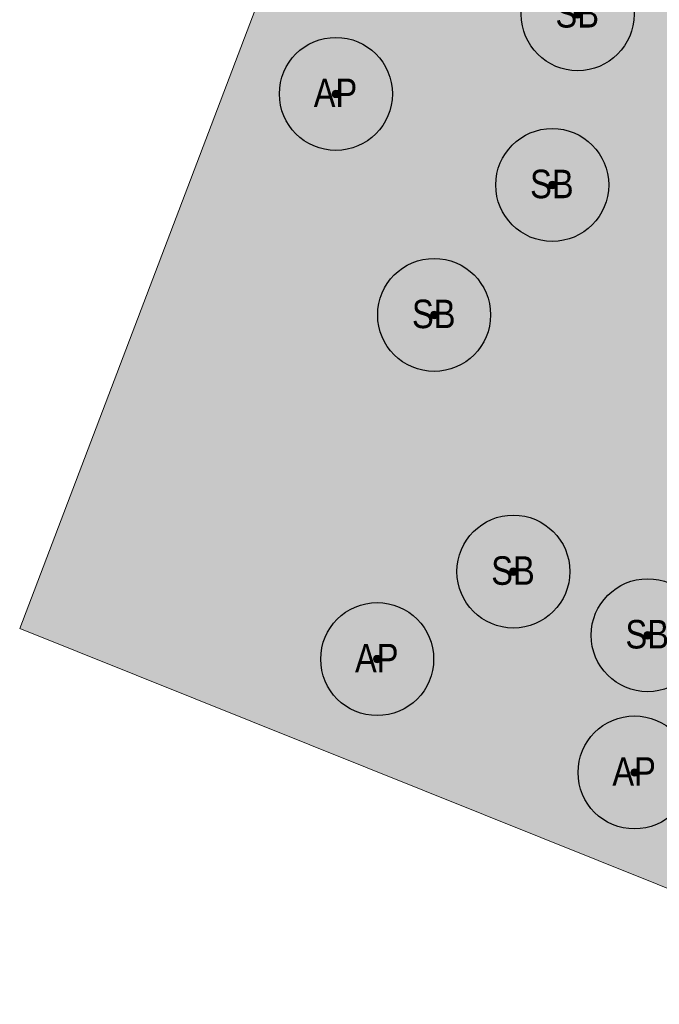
# Model space of a CAD drawing. Header units: centimetres. Extents: x 0 to 79565, y -33811 to 17832.
# Tile 4 of 205: x 0 to 2549, y -1497 to 2426. Entities that reach past the tile are written whole.
import ezdxf

# ---------------------------------------------------------------- set-up
doc = ezdxf.new("R2010")
doc.units = ezdxf.units.CM
for name, color, linetype, lineweight in [('_Zagospodarowanie terenu (2D)', 7, 'Continuous', 9), ('_Zagospodarowanie terenu (2D)-1', 7, 'Continuous', 9), ('Zagospodarowanie-Powierzchnie-Trawa', 7, 'Continuous', 9)]:
    doc.layers.add(name, color=color, linetype=linetype, lineweight=lineweight)
doc.layers.add('Zagospodarowanie-Opis-Tekst', color=7, linetype='Continuous', lineweight=9, true_color=0x0000dd)
doc.layers.add('Zagospodarowanie-Rośliny-Drzewa', color=3, linetype='Continuous', lineweight=25, true_color=0x00ff00)
doc.styles.add('Arial Narrow', font='ARIALN.TTF')

# ---------------------------------------------------------------- blocks, each defined once
blk = doc.blocks.new('[sb]-Wierzba płacząca-1')
at = {"layer": 'Zagospodarowanie-Opis-Tekst', "linetype": 'Continuous', "lineweight": 0, "true_color": 0x888888}
h = blk.add_hatch(color=252, dxfattribs=at)
edge = h.paths.add_edge_path()
edge.add_arc((0, 0), 10, 0, 360)
at = {"layer": 'Zagospodarowanie-Rośliny-Drzewa', "linetype": 'Continuous', "lineweight": 0, "true_color": 0x99cc00, "transparency": 33554577}
h = blk.add_hatch(color=62, dxfattribs=at)
edge = h.paths.add_edge_path()
edge.add_arc((0, 0), 150, 0, 360)
at = {"layer": 'Zagospodarowanie-Opis-Tekst', "color": 172, "true_color": 0x0000dd}
blk.add_circle((0, 0), 10, dxfattribs=at)
at = {"layer": 'Zagospodarowanie-Rośliny-Drzewa', "color": 114, "true_color": 0x00a75b}
blk.add_circle((0, 0), 150, dxfattribs=at)
at = {"layer": 'Zagospodarowanie-Opis-Tekst', "color": 172, "true_color": 0x0000dd, "insert": (-58.9, 40.5), "char_height": 75.65, "attachment_point": 1, "line_spacing_factor": 0.966875, "style": 'Arial Narrow'}
blk.add_mtext('SB', dxfattribs=at)
blk = doc.blocks.new('[AP]-Klon zwyczajny-1')
at = {"layer": 'Zagospodarowanie-Opis-Tekst', "linetype": 'Continuous', "lineweight": 0, "true_color": 0x888888}
h = blk.add_hatch(color=252, dxfattribs=at)
edge = h.paths.add_edge_path()
edge.add_arc((0, 0), 10, 0, 360)
at = {"layer": 'Zagospodarowanie-Rośliny-Drzewa', "linetype": 'Continuous', "lineweight": 0, "true_color": 0x00a75b, "transparency": 33554508}
h = blk.add_hatch(color=114, dxfattribs=at)
edge = h.paths.add_edge_path()
edge.add_arc((0, 0), 150, 0, 360)
at = {"layer": 'Zagospodarowanie-Opis-Tekst', "color": 172, "true_color": 0x0000dd}
blk.add_circle((0, 0), 10, dxfattribs=at)
at = {"layer": 'Zagospodarowanie-Rośliny-Drzewa', "color": 7}
blk.add_circle((0, 0), 150, dxfattribs=at)
at = {"layer": 'Zagospodarowanie-Opis-Tekst', "color": 172, "true_color": 0x0000dd, "insert": (-58.9, 40.5), "char_height": 75.65, "attachment_point": 1, "line_spacing_factor": 0.966875, "style": 'Arial Narrow'}
blk.add_mtext('AP', dxfattribs=at)
blk = doc.blocks.new('Zagospodarowanie terenu (2D)-1')
at = {"layer": 'Zagospodarowanie-Powierzchnie-Trawa', "linetype": 'Continuous', "lineweight": 0, "true_color": 0x99ff6f, "transparency": 33554457}
blk.add_hatch(color=81, dxfattribs=at).paths.add_polyline_path([(934852511, -397454817.9), (934852469, -397454799.9), (934851229, -397457816.9), (934851477, -397457968.9), (934851685, -397458155.9), (934851842, -397458358.9), (934851943, -397458526.9), (934852003, -397458671.9), (934852069, -397458923.9), (934852097, -397459199.9), (934852076, -397459468.9), (934852016, -397459716.9), (934851977, -397459828.9), (934851243, -397459510.9), (934851168, -397459643.9), (934850924, -397460398.9), (934850750, -397460346.9), (934850636, -397460681.9), (934849625, -397460337.9), (934849735, -397459978.9), (934848794, -397459678.9), (934848752, -397460022.9), (934848866, -397460196.9), (934848893, -397460223.9), (934848947, -397460065.9), (934849293, -397460180.9), (934849129, -397460647.9), (934848873, -397460562.9), (934848405, -397460413.9), (934848538, -397459993.9), (934847111.9, -397457766.3), (934847042, -397457825.9), (934846877, -397458319.9), (934846870, -397458910.9), (934847225, -397459233.9), (934847717, -397460670.9), (934845915, -397463530.9), (934841781, -397461429.9), (934840416, -397462467.9), (934840191, -397462779.9), (934839207, -397464153.9), (934839114, -397464287.9), (934838419, -397465993.9), (934837561, -397468022.9), (934836443, -397470960.9), (934840596, -397472626.9), (934840635, -397472645.9), (934840828, -397472737.9), (934843011, -397473686.9), (934847231, -397477361.9), (934848170, -397478004.9), (934850373, -397470291.9), (934849369, -397470319.9), (934850763, -397462868.9), (934853329, -397462798.9), (934854224, -397460848.9), (934853941, -397459361.9), (934853856, -397456132.9), (934854207.5, -397454960.4), (934854196, -397454738.9), (934853760, -397454354.9), (934853242, -397453887.9), (934853148, -397454014.9), (934853070, -397453962.9), (934853156, -397453820.9), (934852926, -397453624.9), (934852696, -397454233.9)])
at = {"layer": 'Zagospodarowanie-Powierzchnie-Trawa', "flags": 128}
blk.add_lwpolyline([(934847717, -397460670.9), (934845915, -397463530.9), (934841781, -397461429.9), (934840416, -397462467.9), (934840191, -397462779.9), (934839207, -397464153.9), (934839114, -397464287.9), (934838419, -397465993.9), (934837561, -397468022.9), (934836443, -397470960.9), (934840596, -397472626.9), (934840635, -397472645.9), (934840828, -397472737.9), (934843011, -397473686.9), (934847231, -397477361.9), (934848170, -397478004.9), (934850373, -397470291.9), (934849369, -397470319.9), (934850763, -397462868.9), (934853329, -397462798.9), (934854224, -397460848.9)], dxfattribs=at)
at = {"layer": 'Zagospodarowanie-Rośliny-Drzewa', "color": 7, "xscale": 1.5, "yscale": 1.5, "zscale": 1.5}
for name, p in [('[sb]-Wierzba płacząca-1', (934838666.4, -397468513.8)), ('[AP]-Klon zwyczajny-1', (934837703, -397468830.9)), ('[sb]-Wierzba płacząca-1', (934838565.1, -397469193.8)), ('[sb]-Wierzba płacząca-1', (934838094.5, -397469711.5)), ('[sb]-Wierzba płacząca-1', (934838410.3, -397470734.1)), ('[sb]-Wierzba płacząca-1', (934838945.1, -397470987.8)), ('[AP]-Klon zwyczajny-1', (934837867.5, -397471082.9)), ('[AP]-Klon zwyczajny-1', (934838893, -397471534.5))]:
    blk.add_blockref(name, p, dxfattribs=at)
blk = doc.blocks.new('[sb]-Wierzba płacząca')
at = {"layer": 'Zagospodarowanie-Opis-Tekst', "linetype": 'Continuous', "lineweight": 0, "true_color": 0x888888}
h = blk.add_hatch(color=252, dxfattribs=at)
edge = h.paths.add_edge_path()
edge.add_arc((0, 0), 10, 0, 360)
at = {"layer": 'Zagospodarowanie-Rośliny-Drzewa', "linetype": 'Continuous', "lineweight": 0, "true_color": 0x99cc00, "transparency": 33554577}
h = blk.add_hatch(color=62, dxfattribs=at)
edge = h.paths.add_edge_path()
edge.add_arc((0, 0), 150, 0, 360)
at = {"layer": 'Zagospodarowanie-Opis-Tekst', "color": 172, "true_color": 0x0000dd}
blk.add_circle((0, 0), 10, dxfattribs=at)
at = {"layer": 'Zagospodarowanie-Rośliny-Drzewa', "color": 114, "true_color": 0x00a75b}
blk.add_circle((0, 0), 150, dxfattribs=at)
at = {"layer": 'Zagospodarowanie-Opis-Tekst', "color": 172, "true_color": 0x0000dd, "insert": (-58.9, 40.5), "char_height": 75.65, "attachment_point": 1, "line_spacing_factor": 0.966875, "style": 'Arial Narrow'}
blk.add_mtext('SB', dxfattribs=at)
blk = doc.blocks.new('[AP]-Klon zwyczajny')
at = {"layer": 'Zagospodarowanie-Opis-Tekst', "linetype": 'Continuous', "lineweight": 0, "true_color": 0x888888}
h = blk.add_hatch(color=252, dxfattribs=at)
edge = h.paths.add_edge_path()
edge.add_arc((0, 0), 10, 0, 360)
at = {"layer": 'Zagospodarowanie-Rośliny-Drzewa', "linetype": 'Continuous', "lineweight": 0, "true_color": 0x00a75b, "transparency": 33554508}
h = blk.add_hatch(color=114, dxfattribs=at)
edge = h.paths.add_edge_path()
edge.add_arc((0, 0), 150, 0, 360)
at = {"layer": 'Zagospodarowanie-Opis-Tekst', "color": 172, "true_color": 0x0000dd}
blk.add_circle((0, 0), 10, dxfattribs=at)
at = {"layer": 'Zagospodarowanie-Rośliny-Drzewa', "color": 7}
blk.add_circle((0, 0), 150, dxfattribs=at)
at = {"layer": 'Zagospodarowanie-Opis-Tekst', "color": 172, "true_color": 0x0000dd, "insert": (-58.9, 40.5), "char_height": 75.65, "attachment_point": 1, "line_spacing_factor": 0.966875, "style": 'Arial Narrow'}
blk.add_mtext('AP', dxfattribs=at)
blk = doc.blocks.new('Zagospodarowanie terenu (2D)')
at = {"layer": 'Zagospodarowanie-Powierzchnie-Trawa', "linetype": 'Continuous', "lineweight": 0, "true_color": 0x99ff6f, "transparency": 33554457}
blk.add_hatch(color=81, dxfattribs=at).paths.add_polyline_path([(934852511, -397454817.9), (934852469, -397454799.9), (934851229, -397457816.9), (934851477, -397457968.9), (934851685, -397458155.9), (934851842, -397458358.9), (934851943, -397458526.9), (934852003, -397458671.9), (934852069, -397458923.9), (934852097, -397459199.9), (934852076, -397459468.9), (934852016, -397459716.9), (934851977, -397459828.9), (934851243, -397459510.9), (934851168, -397459643.9), (934850924, -397460398.9), (934850750, -397460346.9), (934850636, -397460681.9), (934849625, -397460337.9), (934849735, -397459978.9), (934848794, -397459678.9), (934848752, -397460022.9), (934848866, -397460196.9), (934848893, -397460223.9), (934848947, -397460065.9), (934849293, -397460180.9), (934849129, -397460647.9), (934848873, -397460562.9), (934848405, -397460413.9), (934848538, -397459993.9), (934847111.9, -397457766.3), (934847042, -397457825.9), (934846877, -397458319.9), (934846870, -397458910.9), (934847225, -397459233.9), (934847717, -397460670.9), (934845915, -397463530.9), (934841781, -397461429.9), (934840416, -397462467.9), (934840191, -397462779.9), (934839207, -397464153.9), (934839114, -397464287.9), (934838419, -397465993.9), (934837561, -397468022.9), (934836443, -397470960.9), (934840596, -397472626.9), (934840635, -397472645.9), (934840828, -397472737.9), (934843011, -397473686.9), (934847231, -397477361.9), (934848170, -397478004.9), (934850373, -397470291.9), (934849369, -397470319.9), (934850763, -397462868.9), (934853329, -397462798.9), (934854224, -397460848.9), (934853941, -397459361.9), (934853856, -397456132.9), (934854207.5, -397454960.4), (934854196, -397454738.9), (934853760, -397454354.9), (934853242, -397453887.9), (934853148, -397454014.9), (934853070, -397453962.9), (934853156, -397453820.9), (934852926, -397453624.9), (934852696, -397454233.9)])
at = {"layer": 'Zagospodarowanie-Powierzchnie-Trawa', "flags": 128}
blk.add_lwpolyline([(934847717, -397460670.9), (934845915, -397463530.9), (934841781, -397461429.9), (934840416, -397462467.9), (934840191, -397462779.9), (934839207, -397464153.9), (934839114, -397464287.9), (934838419, -397465993.9), (934837561, -397468022.9), (934836443, -397470960.9), (934840596, -397472626.9), (934840635, -397472645.9), (934840828, -397472737.9), (934843011, -397473686.9), (934847231, -397477361.9), (934848170, -397478004.9), (934850373, -397470291.9), (934849369, -397470319.9), (934850763, -397462868.9), (934853329, -397462798.9), (934854224, -397460848.9)], dxfattribs=at)
at = {"layer": 'Zagospodarowanie-Rośliny-Drzewa', "color": 7, "xscale": 1.5, "yscale": 1.5, "zscale": 1.5}
for name, p in [('[sb]-Wierzba płacząca', (934838666.4, -397468513.8)), ('[AP]-Klon zwyczajny', (934837703, -397468830.9)), ('[sb]-Wierzba płacząca', (934838565.1, -397469193.8)), ('[sb]-Wierzba płacząca', (934838094.5, -397469711.5)), ('[sb]-Wierzba płacząca', (934838410.3, -397470734.1)), ('[sb]-Wierzba płacząca', (934838945.1, -397470987.8)), ('[AP]-Klon zwyczajny', (934837867.5, -397471082.9)), ('[AP]-Klon zwyczajny', (934838893, -397471534.5))]:
    blk.add_blockref(name, p, dxfattribs=at)

msp = doc.modelspace()

# ---------------------------------------------------------------- block references
at = {"layer": '_Zagospodarowanie terenu (2D)-1'}
msp.add_blockref('Zagospodarowanie terenu (2D)-1', (-934836443, 397470960.9), dxfattribs=at)

# ---------------------------------------------------------------- next in the draw order: block references
at = {"layer": '_Zagospodarowanie terenu (2D)'}
msp.add_blockref('Zagospodarowanie terenu (2D)', (-934836443, 397470960.9), dxfattribs=at)

doc.saveas('drawing.dxf')
